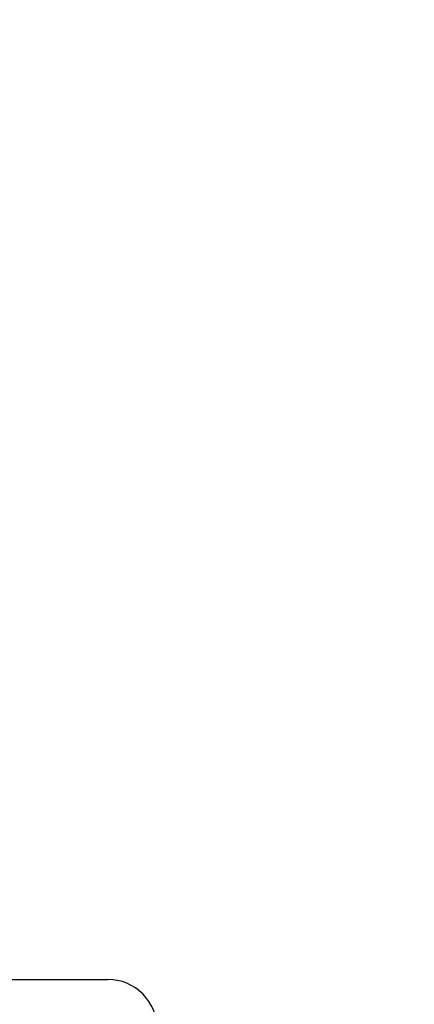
# Model space of a CAD drawing. Header units: millimetres. Extents: x 0 to 420, y 0 to 297.
# Tile 91 of 115: x 325.052 to 325.646, y 200.097 to 201.577. Entities that reach past the tile are written whole.
import ezdxf

# ---------------------------------------------------------------- set-up
doc = ezdxf.new("R2010")
doc.units = ezdxf.units.MM
doc.layers.add('QUOTE', color=174, linetype='Continuous')
doc.styles.add('SLDTEXTSTYLE3', font='TXT', dxfattribs={"width": 0.75})
doc.dimstyles.new('SLDDIMSTYLE0', dxfattribs={"dimtxt": 3, "dimasz": 3, "dimexe": 0, "dimexo": 0.0625, "dimgap": 0.75, "dimtad": 1, "dimlfac": 20.047434, "dimrnd": 1e-09, "dimzin": 12, "dimdsep": 46, "dimtxsty": 'SLDTEXTSTYLE3', "dimsah": 1, "dimcen": 0.09, "dimadec": 0, "dimazin": 3, "dimtfac": 1, "dimtdec": 3, "dimtofl": 0, "dimtmove": 0, "dimatfit": 3, "dimfxl": 0, "dimfrac": 2, "dimtolj": 1, "dimtzin": 12, "dimarcsym": 0})

# ---------------------------------------------------------------- blocks, each defined once
blk = doc.blocks.new('_D_2')
at = {"layer": 'QUOTE'}
for p, q in [((324.0164, 233.1115), (335.6444, 233.1115)), ((333.6444, 197.7404), (333.6444, 233.1115)), ((329.6063, 197.7404), (335.6444, 197.7404))]:
    blk.add_line(p, q, dxfattribs=at)
for points in [[(333.6444, 233.1115), (333.1444, 230.1115), (334.1444, 230.1115)], [(333.6444, 197.7404), (334.1444, 200.7404), (333.1444, 200.7404)]]:
    blk.add_solid(points, dxfattribs=at)
at = {"layer": 'QUOTE', "insert": (329.7772, 210.4384), "char_height": 3, "attachment_point": 1, "rotation": 90, "style": 'SLDTEXTSTYLE3'}
blk.add_mtext('709,1', dxfattribs=at)

msp = doc.modelspace()

# ---------------------------------------------------------------- linework, layer by layer
at = {"color": 7, "linetype": 'Continuous', "lineweight": 25}
msp.add_line((324.68279, 200.13468), (325.18391, 200.13468), dxfattribs=at)
msp.add_arc((325.18391, 200.05986), 0.07482, 0, 90, dxfattribs=at)

# ---------------------------------------------------------------- dimensions: what is measured, and where the dimension line sits
at = {"layer": 'QUOTE'}
dim = msp.add_linear_dim(base=(333.64443, 233.11147), p1=(327.60626, 197.74036), p2=(322.01643, 233.11147), angle=90, dimstyle='SLDDIMSTYLE0', dxfattribs=at)
dim.commit()
dim.dimension.update_dxf_attribs({"geometry": '_D_2', "text_midpoint": (333.64443, 215.42592), "dimtype": 160})

doc.saveas('drawing.dxf')
